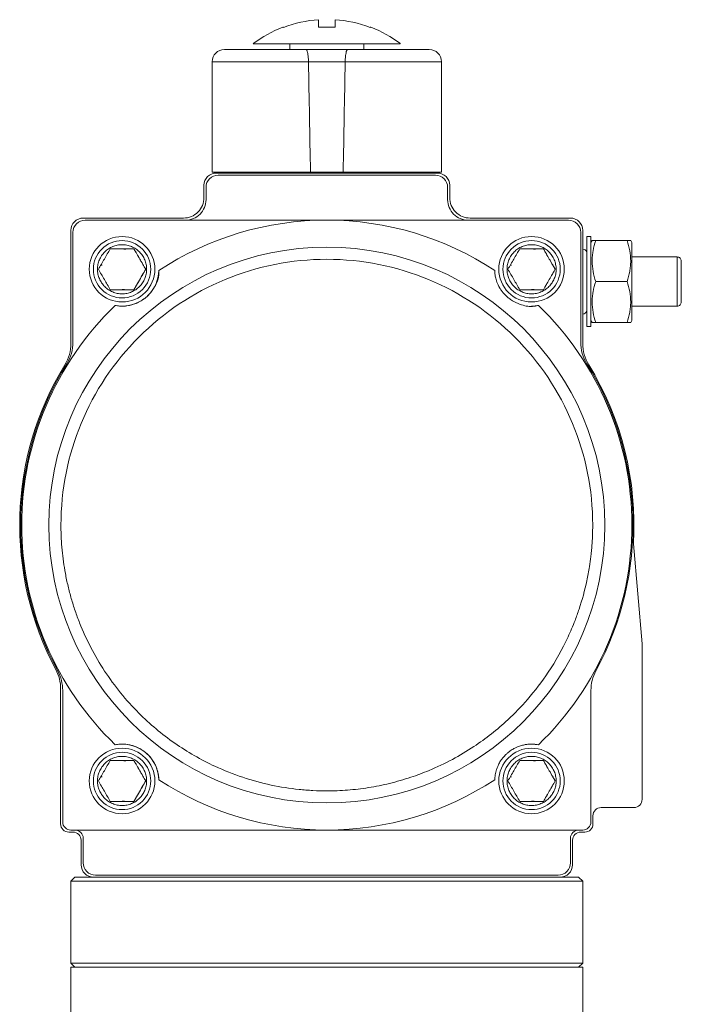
# Model space of a CAD drawing. Header units: millimetres. Extents: x 62 to 973, y -248 to 982.
# Tile 4 of 6: x 165 to 327, y 742 to 982. Entities that reach past the tile are written whole.
import ezdxf

# ---------------------------------------------------------------- set-up
doc = ezdxf.new("R2010")
doc.units = ezdxf.units.MM

msp = doc.modelspace()

# ---------------------------------------------------------------- linework, layer by layer
at = {"color": 7, "linetype": 'Continuous', "lineweight": 15}
for p, q in [((242.33, 980.42), (242.33, 982.28)), ((251.09, 980.42), (250.91, 980.42)), ((231.33, 976.42), (231.33, 975.02)), ((249.33, 975.02), (249.33, 976.42)), ((212.33, 972.02), (212.33, 945.02)), ((244.81, 972.02), (235.84, 972.02)), ((268.33, 945.02), (268.33, 972.02)), ((212.33, 945.02), (236.34, 945.02)), ((267.33, 944.82), (213.33, 944.82)), ((213.33, 944.82), (213.33, 944.82)), ((266.83, 944.32), (213.83, 944.32)), ((213.83, 944.32), (213.83, 944.32)), ((215.33, 945.02), (215.33, 944.82)), ((236.34, 945.02), (244.32, 945.02)), ((244.32, 945.02), (268.33, 945.02)), ((265.33, 944.82), (265.33, 945.02)), ((210.33, 941.82), (210.33, 938.82)), ((210.33, 941.82), (210.33, 941.82)), ((210.33, 941.82), (210.33, 938.82)), ((210.83, 941.32), (210.83, 938.32)), ((210.83, 941.32), (210.83, 941.32)), ((210.83, 941.32), (210.83, 938.32)), ((269.83, 938.32), (269.83, 941.32)), ((270.33, 938.82), (270.33, 941.82)), ((210.33, 938.82), (210.33, 938.82)), ((210.83, 938.32), (210.83, 938.32)), ((205.33, 933.82), (180.83, 933.82)), ((180.83, 933.82), (180.83, 933.82)), ((240.33, 933.32), (181.33, 933.32)), ((181.33, 933.32), (181.33, 933.32)), ((299.33, 933.32), (240.33, 933.32)), ((299.83, 933.82), (275.33, 933.82)), ((177.83, 930.82), (177.83, 903.19)), ((177.83, 930.82), (177.83, 930.82)), ((177.83, 930.82), (177.83, 903.19)), ((178.33, 930.32), (178.33, 903.52)), ((178.33, 930.32), (178.33, 903.52)), ((178.33, 930.32), (178.33, 930.32)), ((190.33, 929.32), (190.33, 929.32)), ((290.33, 929.32), (290.33, 929.32)), ((302.33, 903.52), (302.33, 930.32)), ((302.83, 903.19), (302.83, 930.82)), ((303.83, 929.32), (303.83, 929.32)), ((304.83, 929.32), (303.83, 929.32)), ((191.18, 926.17), (190.32, 926.3)), ((291.18, 926.17), (290.32, 926.3)), ((305.12, 928.32), (304.83, 927.82)), ((305.12, 928.32), (304.83, 927.82)), ((313.65, 928.32), (306.01, 928.32)), ((314.83, 927.82), (314.54, 928.32)), ((325.89, 924.32), (314.83, 924.32)), ((185.13, 922.32), (185.43, 922.32)), ((196.1, 921.32), (196.1, 921.32)), ((285.13, 922.32), (285.43, 922.32)), ((296.1, 921.32), (296.1, 921.32)), ((313.65, 918.32), (306.01, 918.32)), ((190.32, 916.39), (190.95, 916.36)), ((290.32, 916.39), (290.95, 916.36)), ((190.33, 913.32), (190.33, 913.32)), ((290.33, 913.32), (290.33, 913.32)), ((290.33, 912.32), (292.01, 912.48)), ((314.83, 912.32), (325.89, 912.32)), ((303.83, 907.32), (303.83, 907.32)), ((303.83, 907.32), (304.83, 907.32)), ((304.83, 908.82), (305.12, 908.32)), ((304.83, 908.82), (305.12, 908.32)), ((313.65, 908.32), (306.01, 908.32)), ((314.54, 908.32), (314.83, 908.82)), ((177.83, 903.19), (177.83, 903.19)), ((178.33, 903.52), (178.33, 903.52)), ((176.36, 897.97), (176.36, 897.97)), ((176.82, 898.25), (176.82, 898.25)), ((317.33, 829.82), (315.19, 854.26)), ((317.33, 791.82), (317.33, 829.82)), ((174.15, 823.52), (174.15, 823.52)), ((174.62, 823.18), (174.62, 823.18)), ((175.33, 818.82), (175.33, 785.82)), ((175.33, 818.82), (175.33, 818.82)), ((175.33, 818.82), (175.33, 785.82)), ((175.83, 818.42), (175.83, 786.32)), ((175.83, 818.42), (175.83, 818.42)), ((175.83, 818.42), (175.83, 786.32)), ((304.83, 786.32), (304.83, 818.42)), ((190.33, 804.32), (190.33, 804.32)), ((292.01, 805.16), (290.33, 805.32)), ((290.33, 804.32), (290.33, 804.32)), ((191.18, 801.17), (190.32, 801.3)), ((291.18, 801.17), (290.32, 801.3)), ((185.13, 797.32), (185.43, 797.32)), ((196.1, 796.32), (196.1, 796.32)), ((285.13, 797.32), (285.43, 797.32)), ((296.1, 796.32), (296.1, 796.32)), ((190.32, 791.39), (190.95, 791.36)), ((290.32, 791.39), (290.95, 791.36)), ((307.33, 789.82), (315.33, 789.82)), ((190.33, 788.32), (190.33, 788.32)), ((290.33, 788.32), (290.33, 788.32)), ((305.33, 785.82), (305.33, 787.82)), ((175.33, 785.82), (175.33, 785.82)), ((175.83, 786.32), (175.83, 786.32)), ((177.83, 784.32), (240.33, 784.32)), ((177.83, 784.32), (177.83, 784.32)), ((240.33, 784.32), (302.83, 784.32)), ((178.33, 783.82), (177.33, 783.82)), ((177.33, 783.82), (177.33, 783.82)), ((180.33, 781.82), (180.33, 775.82)), ((180.33, 781.82), (180.33, 781.82)), ((180.33, 781.82), (180.33, 775.82)), ((180.83, 782.32), (180.83, 776.32)), ((180.83, 782.32), (180.83, 782.32)), ((180.83, 782.32), (180.83, 776.32)), ((299.83, 776.32), (299.83, 782.32)), ((300.33, 775.82), (300.33, 781.82)), ((303.33, 783.82), (302.33, 783.82)), ((180.33, 775.82), (180.33, 775.82)), ((180.83, 776.32), (180.83, 776.32)), ((178.83, 772.82), (177.83, 771.82)), ((178.83, 772.82), (183.33, 772.82)), ((183.33, 772.82), (297.33, 772.82)), ((183.33, 772.82), (183.33, 772.82)), ((183.83, 773.32), (296.83, 773.32)), ((183.83, 773.32), (183.83, 773.32)), ((297.33, 772.82), (301.83, 772.82)), ((302.83, 771.82), (301.83, 772.82)), ((177.83, 771.82), (177.83, 751.82)), ((302.83, 771.82), (177.83, 771.82)), ((302.83, 751.82), (302.83, 771.82)), ((177.83, 751.82), (178.83, 750.82)), ((177.83, 751.82), (302.83, 751.82)), ((177.83, 750.82), (177.83, 734.82)), ((177.83, 750.82), (302.83, 750.82)), ((301.83, 750.82), (302.83, 751.82)), ((302.83, 734.82), (302.83, 750.82))]:
    msp.add_line(p, q, dxfattribs=at)
at = {"color": 8, "linetype": 'Continuous', "lineweight": 15}
for p, q in [((212.33, 972.02), (235.84, 972.02)), ((268.33, 972.02), (244.81, 972.02))]:
    msp.add_line(p, q, dxfattribs=at)
at = {"color": 7, "linetype": 'Continuous', "lineweight": 15, "flags": 128}
for points in [[(303.83, 925.56), (303.83, 926.27), (303.83, 927.5), (303.83, 928.43), (303.83, 929.04), (303.83, 929.31), (303.83, 929.22), (303.83, 928.78), (303.83, 928), (303.83, 926.92), (303.83, 925.56)], [(303.83, 925.55), (303.83, 926.27), (303.83, 927.5), (303.83, 928.43), (303.83, 929.04), (303.83, 929.31), (303.83, 929.22), (303.83, 928.78), (303.83, 928), (303.83, 926.92), (303.83, 925.55), (303.83, 923.96), (303.83, 922.18), (303.83, 920.28), (303.83, 918.32)], [(304.83, 918.32), (304.83, 920.28), (304.83, 922.18), (304.83, 923.96), (304.83, 925.55), (304.83, 926.92), (304.83, 928), (304.83, 928.78), (304.83, 929.22), (304.83, 929.32)], [(304.83, 908.82), (304.83, 908.82), (304.83, 909), (304.83, 909.54), (304.83, 910.42), (304.83, 911.6), (304.83, 913.04), (304.83, 914.68), (304.83, 916.46), (304.83, 918.32), (304.83, 920.17), (304.83, 921.95), (304.83, 923.6), (304.83, 925.04), (304.83, 926.22), (304.83, 927.09), (304.83, 927.63), (304.83, 927.82), (304.83, 927.82)], [(314.83, 918.32), (314.83, 920.17), (314.83, 921.95), (314.83, 923.6), (314.83, 925.04), (314.83, 926.22), (314.83, 927.09), (314.83, 927.63), (314.83, 927.82)], [(303.83, 918.32), (303.83, 916.35), (303.83, 914.45), (303.83, 912.68), (303.83, 911.08), (303.83, 909.72), (303.83, 908.63), (303.83, 907.86), (303.83, 907.42), (303.83, 907.33), (303.83, 907.59), (303.83, 908.2), (303.83, 909.14), (303.83, 910.37), (303.83, 911.08)], [(304.83, 907.32), (304.83, 907.42), (304.83, 907.86), (304.83, 908.63), (304.83, 909.72), (304.83, 911.08), (304.83, 912.68), (304.83, 914.45), (304.83, 916.35), (304.83, 918.32)], [(314.83, 908.82), (314.83, 909), (314.83, 909.54), (314.83, 910.42), (314.83, 911.6), (314.83, 913.04), (314.83, 914.68), (314.83, 916.46), (314.83, 918.32)], [(303.83, 911.08), (303.83, 909.72), (303.83, 908.63), (303.83, 907.86), (303.83, 907.42), (303.83, 907.33), (303.83, 907.59), (303.83, 908.2), (303.83, 909.14), (303.83, 910.37), (303.83, 911.08)]]:
    msp.add_lwpolyline(points, dxfattribs=at)
at = {"color": 8, "linetype": 'Continuous', "lineweight": 15, "flags": 128}
for points in [[(325.89, 918.32), (325.89, 919.81), (325.89, 921.21), (325.89, 922.42), (325.89, 923.38), (325.89, 924.02), (325.89, 924.31), (325.89, 924.32)], [(325.89, 912.32), (325.89, 912.33), (325.89, 912.61), (325.89, 913.25), (325.89, 914.21), (325.89, 915.43), (325.89, 916.83), (325.89, 918.32)]]:
    msp.add_lwpolyline(points, dxfattribs=at)
at = {"color": 7, "linetype": 'Continuous', "lineweight": 15}
for centre, radius in [((190.33, 921.32), 8), ((290.33, 921.32), 8), ((240.33, 858.82), 67.88), ((190.33, 796.32), 8), ((290.33, 796.32), 8)]:
    msp.add_circle(centre, radius, dxfattribs=at)
for centre, radius, start, end in [((240.33, 952.42), 29.93, 93.8311, 110.7048), ((240.33, 952.42), 29.93, 69.2952, 86.1689), ((240.33, 952.42), 30, 111.0347, 126.7829), ((240.33, 952.42), 30, 53.2149, 68.969), ((215.33, 972.02), 3, 90, 180), ((265.33, 972.02), 3, 0, 90), ((213.33, 941.82), 3, 90, 179.9998), ((213.33, 941.82), 3, 90, 179.9998), ((213.83, 941.32), 3, 90, 179.9998), ((213.83, 941.32), 3, 90, 179.9998), ((266.83, 941.32), 3, 0.0002, 90), ((267.33, 941.82), 3, 0.0002, 90), ((205.33, 938.82), 5, 270, 0.0002), ((205.33, 938.82), 5, 270, 0.0002), ((205.83, 938.32), 5, 270, 0.0002), ((205.83, 938.32), 5, 270, 0.0002), ((274.83, 938.32), 5, 179.9998, 270), ((275.33, 938.82), 5, 179.9998, 270), ((180.83, 930.82), 3, 90, 179.9998), ((180.83, 930.82), 3, 90, 179.9998), ((181.33, 930.32), 3, 90, 179.9998), ((181.33, 930.32), 3, 90, 179.9998), ((240.33, 858.82), 74.5, 90, 123.3946), ((240.33, 858.82), 74.5, 56.6054, 90), ((299.33, 930.32), 3, 0.0002, 90), ((299.83, 930.82), 3, 0.0002, 90), ((190.33, 921.32), 8, 90, 270), ((290.33, 921.32), 8, 90, 270), ((302.65, 924.94), 1.33, 27.509, 82.4106), ((302.65, 924.94), 1.33, 27.5297, 82.4201), ((325.89, 923.32), 1, 359.9998, 90), ((325.89, 923.32), 1, 359.9998, 90), ((190.33, 921.32), 9, 270, 358.0898), ((240.33, 858.82), 74.5, 133.925, 226.075), ((240.33, 858.82), 74.5, 313.925, 46.075), ((325.89, 913.32), 1, 270, 0.0002), ((325.89, 913.32), 1, 270, 0.0002), ((302.65, 911.69), 1.33, 277.5892, 332.491), ((302.65, 911.69), 1.33, 277.5796, 332.4703), ((167.83, 903.19), 10, 328.533, 0.0002), ((167.83, 903.19), 10, 328.533, 0.0002), ((168.33, 903.52), 10, 328.1636, 0.0002), ((168.33, 903.52), 10, 328.1636, 0.0002), ((312.33, 903.52), 10, 179.9998, 211.8364), ((312.83, 903.19), 10, 179.9998, 211.467), ((240.33, 858.82), 75, 148.533, 208.0725), ((240.33, 858.82), 75, 148.533, 208.0725), ((240.33, 858.82), 74.75, 148.1636, 208.4713), ((240.33, 858.82), 74.75, 148.1636, 208.4713), ((240.33, 858.82), 74.75, 331.5287, 31.8364), ((240.33, 858.82), 75, 356.517, 31.467), ((165.33, 818.82), 10, 0.0002, 28.0725), ((165.33, 818.82), 10, 0.0002, 28.0725), ((165.83, 818.42), 10, 0.0002, 28.4713), ((165.83, 818.42), 10, 0.0002, 28.4713), ((314.83, 818.42), 10, 151.5287, 179.9998), ((190.33, 796.32), 8, 90, 270), ((190.33, 796.32), 9, 1.9102, 90), ((290.33, 796.32), 8, 90, 270), ((240.33, 858.82), 74.5, 236.6054, 270), ((240.33, 858.82), 74.5, 270, 303.3946), ((315.33, 791.82), 2, 270, 0.0002), ((307.33, 787.82), 2, 90, 179.9998), ((177.33, 785.82), 2, 179.9998, 270), ((177.33, 785.82), 2, 179.9998, 270), ((177.83, 786.32), 2, 179.9998, 270), ((177.83, 786.32), 2, 179.9998, 270), ((178.83, 782.32), 2, 0.0002, 90), ((178.83, 782.32), 2, 0.0002, 90), ((301.83, 782.32), 2, 90, 179.9998), ((302.83, 786.32), 2, 270, 0.0002), ((303.33, 785.82), 2, 270, 0.0002), ((178.33, 781.82), 2, 0.0002, 90), ((178.33, 781.82), 2, 0.0002, 90), ((302.33, 781.82), 2, 90, 179.9998), ((183.33, 775.82), 3, 179.9998, 270), ((183.33, 775.82), 3, 179.9998, 270), ((183.83, 776.32), 3, 179.9998, 270), ((183.83, 776.32), 3, 179.9998, 270), ((296.83, 776.32), 3, 270, 0.0002), ((297.33, 775.82), 3, 270, 0.0002)]:
    msp.add_arc(centre, radius, start, end, dxfattribs=at)
for major_axis, start_param, end_param in [((-27.57, 1604.12), 5.029946, 5.047717), ((27.57, 1604.12), 1.235468, 1.253239), ((27.57, 1604.12), 1.235468, 1.253239)]:
    msp.add_ellipse((240.33, 444.06), major_axis=major_axis, ratio=0.00303, start_param=start_param, end_param=end_param, dxfattribs=at)
for points, knots in [([(238.33, 980.42), (238.33, 980.88), (238.33, 981.82), (238.33, 982.13), (238.33, 982.28)], [0, 0, 0, 0, 0.494559, 1, 1, 1, 1]), ([(242.33, 982.28), (242.33, 982.13), (242.33, 981.83), (242.33, 980.89), (242.33, 980.42)], [0, 0, 0, 0, 0.49456, 1, 1, 1, 1]), ([(242.33, 980.42), (242.33, 980.88), (242.33, 981.82), (242.33, 982.13), (242.33, 982.28)], [0, 0, 0, 0, 0.494559, 1, 1, 1, 1]), ([(229.74, 980.42), (229.62, 980.42), (229.5, 980.42), (229.56, 980.42), (229.56, 980.42)], [0, 0, 0, 0, 0.982005, 1, 1, 1, 1]), ([(242.33, 980.42), (241.66, 980.42), (240.33, 980.42), (238.99, 980.42), (238.33, 980.42)], [0, 0, 0, 0, 0.5, 1, 1, 1, 1]), ([(215.33, 975.02), (215.33, 975.02), (215.33, 975.02), (215.35, 975.02), (215.37, 975.02), (215.41, 975.02), (215.45, 975.02), (215.51, 975.02), (215.58, 975.02), (215.73, 975.02), (216.05, 975.02), (216.66, 975.02), (217.45, 975.02), (218.76, 975.02), (220.83, 975.02), (223.41, 975.02), (225.71, 975.02), (227.52, 975.02), (229.4, 975.02), (231.01, 975.02), (232.3, 975.02), (233.27, 975.02), (234.24, 975.02), (234.9, 975.02), (235.23, 975.02)], [0, 0, 0, 0, 0.014848, 0.029679, 0.044498, 0.059312, 0.074128, 0.08895, 0.103785, 0.11864, 0.180604, 0.242583, 0.306461, 0.370355, 0.500003, 0.629652, 0.69353, 0.757423, 0.819387, 0.881366, 0.91104, 0.940672, 0.970309, 1, 1, 1, 1]), ([(258.27, 976.42), (258.27, 976.42), (258.27, 976.42), (257.67, 976.42), (256.59, 976.42), (255.02, 976.42), (253.05, 976.42), (250.71, 976.42), (248.08, 976.42), (245.22, 976.42), (242.6, 976.42), (239.95, 976.42), (237.29, 976.42), (234.34, 976.42), (231.56, 976.42), (229.03, 976.42), (226.82, 976.42), (224.99, 976.42), (223.6, 976.42), (222.7, 976.42), (222.3, 976.42), (222.37, 976.42), (222.38, 976.42)], [0, 0, 0, 0, 0.036886, 0.090578, 0.144271, 0.197963, 0.251656, 0.305348, 0.359041, 0.412733, 0.466426, 0.49996, 0.553652, 0.607344, 0.661037, 0.714729, 0.768422, 0.822114, 0.875807, 0.929499, 0.983192, 1, 1, 1, 1]), ([(235.23, 975.02), (235.3, 974.98), (235.43, 974.91), (235.62, 974.33), (235.76, 973.49), (235.83, 972.66), (235.84, 972.17), (235.84, 972.02)], [0, 0, 0, 0, 0.234841, 0.470014, 0.695403, 0.906562, 1, 1, 1, 1]), ([(235.23, 975.02), (235.3, 974.98), (235.43, 974.91), (235.62, 974.33), (235.76, 973.49), (235.83, 972.66), (235.84, 972.17), (235.84, 972.02)], [0, 0, 0, 0, 0.234841, 0.470014, 0.695403, 0.906562, 1, 1, 1, 1]), ([(244.81, 972.02), (244.82, 972.34), (244.85, 972.99), (244.95, 973.86), (245.09, 974.53), (245.26, 974.95), (245.37, 975), (245.42, 975.02)], [0, 0, 0, 0, 0.199109, 0.398027, 0.601999, 0.817311, 1, 1, 1, 1]), ([(244.81, 972.02), (244.82, 972.34), (244.85, 972.99), (244.95, 973.86), (245.09, 974.53), (245.26, 974.95), (245.37, 975), (245.42, 975.02)], [0, 0, 0, 0, 0.199109, 0.398027, 0.601999, 0.817311, 1, 1, 1, 1]), ([(265.33, 975.02), (265.26, 975.02), (265.13, 975.02), (264.06, 975.02), (262.3, 975.02), (259.82, 975.02), (256.74, 975.02), (253.2, 975.02), (249.41, 975.02), (246.73, 975.02), (245.42, 975.02)], [0, 0, 0, 0, 0.118595, 0.242515, 0.370257, 0.499999, 0.629741, 0.757482, 0.881403, 1, 1, 1, 1]), ([(183.33, 921.32), (183.33, 923.17), (184.07, 924.95), (186.69, 927.58), (188.47, 928.32), (192.18, 928.32), (193.97, 927.58), (196.59, 924.95), (197.33, 923.17), (197.33, 921.32)], [0, 0, 0, 0, 0.25, 0.25, 0.5, 0.5, 0.75, 0.75, 1, 1, 1, 1]), ([(196.33, 921.32), (196.33, 920.92), (196.29, 920.53), (196.18, 919.96), (196.13, 919.77), (196.01, 919.39), (195.95, 919.2), (195.72, 918.66), (195.54, 918.31), (195.1, 917.66), (194.85, 917.35), (194.29, 916.8), (193.99, 916.55), (193.5, 916.22), (193.33, 916.12), (192.98, 915.93), (192.63, 915.77), (192.26, 915.63), (191.89, 915.52), (191.69, 915.47), (191.11, 915.36), (190.72, 915.32), (189.94, 915.32), (189.54, 915.36), (188.77, 915.51), (188.4, 915.62), (187.86, 915.85), (187.68, 915.93), (187.33, 916.12), (187.16, 916.22), (186.67, 916.54), (186.37, 916.79), (185.81, 917.35), (185.56, 917.66), (185.23, 918.14), (185.13, 918.31), (184.95, 918.66), (184.86, 918.84), (184.64, 919.38), (184.52, 919.76), (184.37, 920.52), (184.33, 920.92), (184.33, 921.71), (184.37, 922.1), (184.48, 922.68), (184.53, 922.87), (184.64, 923.25), (184.71, 923.43), (184.94, 923.98), (185.12, 924.32), (185.56, 924.97), (185.81, 925.28), (186.36, 925.84), (186.66, 926.09), (187.16, 926.41), (187.33, 926.52), (187.67, 926.7), (188.03, 926.87), (188.4, 927), (188.77, 927.12), (188.96, 927.16), (189.54, 927.28), (189.93, 927.32), (190.72, 927.32), (191.11, 927.28), (191.88, 927.13), (192.26, 927.01), (192.8, 926.79), (192.98, 926.7), (193.33, 926.52), (193.5, 926.42), (193.98, 926.09), (194.29, 925.84), (194.85, 925.28), (195.1, 924.98), (195.42, 924.49), (195.52, 924.32), (195.71, 923.98), (195.8, 923.8), (196.02, 923.25), (196.13, 922.88), (196.29, 922.11), (196.33, 921.71), (196.33, 921.32)], [0, 0, 0, 0, 0.03125, 0.03125, 0.046875, 0.046875, 0.0625, 0.0625, 0.09375, 0.09375, 0.125, 0.125, 0.15625, 0.15625, 0.171875, 0.171875, 0.1875, 0.203125, 0.203125, 0.21875, 0.21875, 0.25, 0.25, 0.28125, 0.28125, 0.3125, 0.3125, 0.328125, 0.328125, 0.34375, 0.34375, 0.375, 0.375, 0.40625, 0.40625, 0.421875, 0.421875, 0.4375, 0.4375, 0.46875, 0.46875, 0.5, 0.5, 0.53125, 0.53125, 0.546875, 0.546875, 0.5625, 0.5625, 0.59375, 0.59375, 0.625, 0.625, 0.65625, 0.65625, 0.671875, 0.671875, 0.6875, 0.703125, 0.703125, 0.71875, 0.71875, 0.75, 0.75, 0.78125, 0.78125, 0.8125, 0.8125, 0.828125, 0.828125, 0.84375, 0.84375, 0.875, 0.875, 0.90625, 0.90625, 0.921875, 0.921875, 0.9375, 0.9375, 0.96875, 0.96875, 1, 1, 1, 1]), ([(196.1, 921.32), (195.88, 921.7), (195.65, 922.1), (195.29, 922.73), (195.16, 922.95), (194.91, 923.38), (194.79, 923.6), (194.41, 924.25), (194.15, 924.69), (193.79, 925.32), (193.67, 925.53), (193.44, 925.93), (193.32, 926.13), (193.22, 926.32)], [0, 0, 0, 0, 0.25, 0.25, 0.375, 0.375, 0.5, 0.5, 0.75, 0.75, 0.875, 0.875, 1, 1, 1, 1]), ([(283.33, 921.32), (283.33, 923.17), (284.07, 924.95), (286.69, 927.58), (288.47, 928.32), (292.18, 928.32), (293.97, 927.58), (296.59, 924.95), (297.33, 923.17), (297.33, 921.32)], [0, 0, 0, 0, 0.25, 0.25, 0.5, 0.5, 0.75, 0.75, 1, 1, 1, 1]), ([(296.33, 921.32), (296.33, 920.92), (296.29, 920.53), (296.18, 919.96), (296.13, 919.77), (296.01, 919.39), (295.95, 919.2), (295.72, 918.66), (295.54, 918.31), (295.1, 917.66), (294.85, 917.35), (294.29, 916.8), (293.99, 916.55), (293.5, 916.22), (293.33, 916.12), (292.98, 915.93), (292.63, 915.77), (292.26, 915.63), (291.89, 915.52), (291.69, 915.47), (291.11, 915.36), (290.72, 915.32), (289.94, 915.32), (289.54, 915.36), (288.77, 915.51), (288.4, 915.62), (287.86, 915.85), (287.68, 915.93), (287.33, 916.12), (287.16, 916.22), (286.67, 916.54), (286.37, 916.79), (285.81, 917.35), (285.56, 917.66), (285.23, 918.14), (285.13, 918.31), (284.95, 918.66), (284.86, 918.84), (284.64, 919.38), (284.52, 919.76), (284.37, 920.52), (284.33, 920.92), (284.33, 921.71), (284.37, 922.1), (284.48, 922.68), (284.53, 922.87), (284.64, 923.25), (284.71, 923.43), (284.94, 923.98), (285.12, 924.32), (285.56, 924.97), (285.81, 925.28), (286.36, 925.84), (286.66, 926.09), (287.16, 926.41), (287.33, 926.52), (287.67, 926.7), (288.03, 926.87), (288.4, 927), (288.77, 927.12), (288.96, 927.16), (289.54, 927.28), (289.93, 927.32), (290.72, 927.32), (291.11, 927.28), (291.88, 927.13), (292.26, 927.01), (292.8, 926.79), (292.98, 926.7), (293.33, 926.52), (293.5, 926.42), (293.98, 926.09), (294.29, 925.84), (294.85, 925.28), (295.1, 924.98), (295.42, 924.49), (295.52, 924.32), (295.71, 923.98), (295.8, 923.8), (296.02, 923.25), (296.13, 922.88), (296.29, 922.11), (296.33, 921.71), (296.33, 921.32)], [0, 0, 0, 0, 0.03125, 0.03125, 0.046875, 0.046875, 0.0625, 0.0625, 0.09375, 0.09375, 0.125, 0.125, 0.15625, 0.15625, 0.171875, 0.171875, 0.1875, 0.203125, 0.203125, 0.21875, 0.21875, 0.25, 0.25, 0.28125, 0.28125, 0.3125, 0.3125, 0.328125, 0.328125, 0.34375, 0.34375, 0.375, 0.375, 0.40625, 0.40625, 0.421875, 0.421875, 0.4375, 0.4375, 0.46875, 0.46875, 0.5, 0.5, 0.53125, 0.53125, 0.546875, 0.546875, 0.5625, 0.5625, 0.59375, 0.59375, 0.625, 0.625, 0.65625, 0.65625, 0.671875, 0.671875, 0.6875, 0.703125, 0.703125, 0.71875, 0.71875, 0.75, 0.75, 0.78125, 0.78125, 0.8125, 0.8125, 0.828125, 0.828125, 0.84375, 0.84375, 0.875, 0.875, 0.90625, 0.90625, 0.921875, 0.921875, 0.9375, 0.9375, 0.96875, 0.96875, 1, 1, 1, 1]), ([(296.1, 921.32), (295.88, 921.7), (295.65, 922.1), (295.29, 922.73), (295.16, 922.95), (294.91, 923.38), (294.79, 923.6), (294.41, 924.25), (294.15, 924.69), (293.79, 925.32), (293.67, 925.53), (293.44, 925.93), (293.32, 926.13), (293.22, 926.32)], [0, 0, 0, 0, 0.25, 0.25, 0.375, 0.375, 0.5, 0.5, 0.75, 0.75, 0.875, 0.875, 1, 1, 1, 1]), ([(306.01, 928.32), (305.74, 928.32), (305.51, 928.32), (305.2, 928.32), (305.12, 928.32), (305.12, 928.32)], [0, 0, 0, 0, 0.5, 0.5, 1, 1, 1, 1]), ([(306.01, 918.32), (305.74, 919.13), (305.51, 919.96), (305.2, 921.62), (305.12, 922.46), (305.12, 923.73), (305.14, 924.16), (305.22, 925.01), (305.28, 925.42), (305.51, 926.68), (305.74, 927.5), (306.01, 928.32)], [0, 0, 0, 0, 0.25, 0.25, 0.5, 0.5, 0.625, 0.625, 0.75, 0.75, 1, 1, 1, 1]), ([(313.65, 928.32), (313.92, 927.5), (314.14, 926.68), (314.45, 925.02), (314.54, 924.18), (314.54, 922.9), (314.52, 922.47), (314.44, 921.63), (314.38, 921.21), (314.14, 919.96), (313.92, 919.13), (313.65, 918.32)], [0, 0, 0, 0, 0.25, 0.25, 0.5, 0.5, 0.625, 0.625, 0.75, 0.75, 1, 1, 1, 1]), ([(314.54, 928.32), (314.54, 928.32), (314.45, 928.32), (314.14, 928.32), (313.92, 928.32), (313.65, 928.32)], [0, 0, 0, 0, 0.5, 0.5, 1, 1, 1, 1]), ([(305.26, 858.82), (305.26, 876.04), (298.42, 892.55), (274.06, 916.91), (257.55, 923.75), (223.11, 923.75), (206.59, 916.91), (182.24, 892.55), (175.4, 876.04), (175.4, 858.82)], [0, 0, 0, 0, 0.25, 0.25, 0.5, 0.5, 0.75, 0.75, 1, 1, 1, 1]), ([(197.33, 921.32), (197.33, 919.46), (196.59, 917.68), (193.97, 915.06), (192.18, 914.32), (188.47, 914.32), (186.69, 915.06), (184.07, 917.68), (183.33, 919.46), (183.33, 921.32)], [0, 0, 0, 0, 0.25, 0.25, 0.5, 0.5, 0.75, 0.75, 1, 1, 1, 1]), ([(193.22, 916.32), (193.5, 916.81), (194.07, 917.8), (195.03, 919.47), (195.71, 920.64), (196.04, 921.22), (196.1, 921.32)], [0, 0, 0, 0, 0.310762, 0.621527, 0.932294, 1, 1, 1, 1]), ([(297.33, 921.32), (297.33, 919.46), (296.59, 917.68), (293.97, 915.06), (292.18, 914.32), (288.47, 914.32), (286.69, 915.06), (284.07, 917.68), (283.33, 919.46), (283.33, 921.32)], [0, 0, 0, 0, 0.25, 0.25, 0.5, 0.5, 0.75, 0.75, 1, 1, 1, 1]), ([(293.22, 916.32), (293.43, 916.7), (293.66, 917.1), (294.03, 917.73), (294.16, 917.95), (294.41, 918.38), (294.53, 918.6), (294.91, 919.25), (295.16, 919.69), (295.53, 920.32), (295.65, 920.53), (295.88, 920.93), (295.99, 921.13), (296.1, 921.32)], [0, 0, 0, 0, 0.25, 0.25, 0.375, 0.375, 0.5, 0.5, 0.75, 0.75, 0.875, 0.875, 1, 1, 1, 1]), ([(326.89, 913.32), (326.89, 913.32), (326.89, 913.32), (326.89, 913.34), (326.89, 913.36), (326.89, 913.41), (326.89, 913.46), (326.89, 913.53), (326.89, 913.62), (326.89, 913.73), (326.89, 913.85), (326.89, 914), (326.89, 914.16), (326.89, 914.35), (326.89, 914.56), (326.89, 914.79), (326.89, 915.05), (326.89, 915.33), (326.89, 915.64), (326.89, 915.96), (326.89, 916.31), (326.89, 916.68), (326.89, 917.06), (326.89, 917.47), (326.89, 917.89), (326.89, 918.71), (326.89, 919.89), (326.89, 921.2), (326.89, 922.15), (326.89, 922.77), (326.89, 923.12), (326.89, 923.28), (326.89, 923.32), (326.89, 923.32), (326.89, 923.32)], [0, 0, 0, 0, 0.014197, 0.028973, 0.044329, 0.060263, 0.076777, 0.093871, 0.111543, 0.129794, 0.148625, 0.168035, 0.188024, 0.208593, 0.22974, 0.251467, 0.273772, 0.296658, 0.320122, 0.344165, 0.368788, 0.393989, 0.41977, 0.446131, 0.47307, 0.500589, 0.604192, 0.696823, 0.778455, 0.849059, 0.908616, 0.957105, 0.994512, 1, 1, 1, 1]), ([(199.32, 921.02), (199.32, 920.7), (199.31, 920.07), (199.18, 919.05), (198.74, 917.81), (198.04, 916.61), (197.35, 915.67), (196.92, 915.17), (196.46, 914.72), (196.05, 914.37), (195.62, 914.03), (195.08, 913.66), (194.41, 913.28), (193.72, 912.97), (192.67, 912.6), (191.45, 912.32), (190.24, 912.27), (189.35, 912.36), (188.83, 912.45), (188.65, 912.48)], [0, 0, 0, 0, 0.104934, 0.210314, 0.314781, 0.418463, 0.444856, 0.471032, 0.485624, 0.497385, 0.509198, 0.523132, 0.54676, 0.582763, 0.618944, 0.725613, 0.832738, 0.939875, 1, 1, 1, 1]), ([(292.01, 912.48), (291.7, 912.41), (291.08, 912.28), (290.06, 912.18), (288.75, 912.34), (287.43, 912.76), (286.35, 913.23), (285.78, 913.54), (285.24, 913.89), (284.8, 914.21), (284.38, 914.56), (283.9, 915), (283.39, 915.57), (282.93, 916.17), (282.34, 917.12), (281.8, 918.24), (281.48, 919.42), (281.37, 920.31), (281.34, 920.83), (281.33, 921.02)], [0, 0, 0, 0, 0.104934, 0.210314, 0.314781, 0.418464, 0.444856, 0.471032, 0.485624, 0.497385, 0.509198, 0.523132, 0.54676, 0.582763, 0.618944, 0.725613, 0.832738, 0.939875, 1, 1, 1, 1]), ([(306.01, 908.32), (305.74, 909.13), (305.51, 909.96), (305.2, 911.62), (305.12, 912.46), (305.12, 913.73), (305.14, 914.16), (305.22, 915), (305.28, 915.42), (305.51, 916.68), (305.74, 917.5), (306.01, 918.32)], [0, 0, 0, 0, 0.25, 0.25, 0.5, 0.5, 0.625, 0.625, 0.75, 0.75, 1, 1, 1, 1]), ([(313.65, 918.32), (313.92, 917.5), (314.14, 916.68), (314.45, 915.02), (314.54, 914.18), (314.54, 912.9), (314.52, 912.47), (314.44, 911.63), (314.38, 911.21), (314.14, 909.96), (313.92, 909.13), (313.65, 908.32)], [0, 0, 0, 0, 0.25, 0.25, 0.5, 0.5, 0.625, 0.625, 0.75, 0.75, 1, 1, 1, 1]), ([(187.44, 916.32), (188.39, 916.32), (190.32, 916.32), (192.24, 916.32), (193.22, 916.32)], [0, 0, 0, 0, 0.493347, 1, 1, 1, 1]), ([(287.44, 916.32), (288.39, 916.32), (290.32, 916.32), (292.24, 916.32), (293.22, 916.32)], [0, 0, 0, 0, 0.493346, 1, 1, 1, 1]), ([(305.12, 908.32), (305.12, 908.32), (305.2, 908.32), (305.51, 908.32), (305.74, 908.32), (306.01, 908.32)], [0, 0, 0, 0, 0.5, 0.5, 1, 1, 1, 1]), ([(313.65, 908.32), (313.92, 908.32), (314.14, 908.32), (314.45, 908.32), (314.54, 908.32), (314.54, 908.32)], [0, 0, 0, 0, 0.5, 0.5, 1, 1, 1, 1]), ([(305.26, 858.82), (305.26, 858.57), (305.26, 858.06), (305.24, 857.31), (305.22, 856.56), (305.19, 855.8), (305.15, 855.05), (305.1, 854.3), (305.05, 853.54), (304.98, 852.79), (304.9, 851.99), (304.75, 850.61), (304.51, 848.91), (304.17, 846.95), (303.47, 843.45), (302.43, 839.63), (300.8, 835.07), (298.56, 829.79), (294.86, 823.18), (289.77, 816.51), (285, 811.56), (280.57, 807.77), (276.05, 804.49), (270.98, 801.46), (265.8, 799.01), (260.66, 797.08), (255.71, 795.66), (250.55, 794.63), (245.42, 794.02), (240.89, 793.84), (236.93, 793.95), (232.39, 794.3), (226.62, 795.22), (219.73, 797.1), (211.7, 800.28), (202.96, 805.31), (193.71, 813.06), (185.68, 822.92), (181.1, 831.75), (178.85, 837.86), (177.9, 840.87), (177.11, 843.91), (176.28, 847.85), (175.73, 851.74), (175.46, 855.57), (175.4, 857.61), (175.4, 858.69), (175.4, 858.82)], [0, 0, 0, 0, 0.0037, 0.0074, 0.0111, 0.014799, 0.018499, 0.022199, 0.025899, 0.029599, 0.033299, 0.037788, 0.049941, 0.058564, 0.067123, 0.102375, 0.116802, 0.138283, 0.186753, 0.227812, 0.261453, 0.287672, 0.313572, 0.343543, 0.374465, 0.397759, 0.424196, 0.450199, 0.475164, 0.500129, 0.516792, 0.533422, 0.567234, 0.602486, 0.63838, 0.694039, 0.750086, 0.815019, 0.879952, 0.895396, 0.910839, 0.926266, 0.94173, 0.96996, 0.984063, 0.998193, 1, 1, 1, 1]), ([(188.65, 805.16), (189.02, 805.23), (189.41, 805.28), (190.25, 805.33), (190.7, 805.32), (191.45, 805.25), (191.71, 805.22), (192.27, 805.11), (192.57, 805.04), (193.07, 804.89), (193.24, 804.83), (193.62, 804.7), (193.83, 804.61), (194.16, 804.46), (194.28, 804.4), (194.53, 804.28), (194.66, 804.21), (194.94, 804.05), (195.1, 803.95), (195.43, 803.73), (195.61, 803.61), (195.98, 803.33), (196.16, 803.18), (196.49, 802.88), (196.63, 802.74), (196.89, 802.48), (197, 802.36), (197.2, 802.13), (197.29, 802.02), (197.54, 801.71), (197.67, 801.52), (197.91, 801.17), (198.02, 801), (198.29, 800.52), (198.44, 800.24), (198.68, 799.69), (198.77, 799.44), (199.02, 798.7), (199.13, 798.26), (199.27, 797.4), (199.31, 797), (199.32, 796.62)], [0, 0, 0, 0, 0.125, 0.125, 0.25, 0.25, 0.3125, 0.3125, 0.375, 0.375, 0.40625, 0.40625, 0.4375, 0.4375, 0.453125, 0.453125, 0.46875, 0.46875, 0.484375, 0.484375, 0.5, 0.5, 0.515625, 0.515625, 0.53125, 0.53125, 0.546875, 0.546875, 0.5625, 0.5625, 0.59375, 0.59375, 0.625, 0.625, 0.6875, 0.6875, 0.75, 0.75, 0.875, 0.875, 1, 1, 1, 1]), ([(281.33, 796.62), (281.35, 797), (281.38, 797.39), (281.52, 798.22), (281.62, 798.66), (281.86, 799.37), (281.95, 799.62), (282.18, 800.14), (282.31, 800.42), (282.56, 800.87), (282.66, 801.03), (282.88, 801.37), (283, 801.55), (283.23, 801.85), (283.31, 801.95), (283.48, 802.16), (283.58, 802.27), (283.8, 802.52), (283.93, 802.65), (284.21, 802.92), (284.38, 803.07), (284.73, 803.37), (284.92, 803.51), (285.27, 803.77), (285.44, 803.88), (285.75, 804.07), (285.9, 804.15), (286.17, 804.3), (286.29, 804.36), (286.65, 804.54), (286.86, 804.63), (287.26, 804.78), (287.45, 804.85), (287.97, 805.01), (288.29, 805.09), (288.87, 805.2), (289.14, 805.24), (289.91, 805.32), (290.37, 805.33), (291.23, 805.28), (291.63, 805.23), (292.01, 805.16)], [0, 0, 0, 0, 0.125, 0.125, 0.25, 0.25, 0.3125, 0.3125, 0.375, 0.375, 0.40625, 0.40625, 0.4375, 0.4375, 0.453125, 0.453125, 0.46875, 0.46875, 0.484375, 0.484375, 0.5, 0.5, 0.515625, 0.515625, 0.53125, 0.53125, 0.546875, 0.546875, 0.5625, 0.5625, 0.59375, 0.59375, 0.625, 0.625, 0.6875, 0.6875, 0.75, 0.75, 0.875, 0.875, 1, 1, 1, 1]), ([(183.33, 796.32), (183.33, 798.17), (184.07, 799.95), (186.69, 802.58), (188.47, 803.32), (192.18, 803.32), (193.97, 802.58), (196.59, 799.95), (197.33, 798.17), (197.33, 796.32)], [0, 0, 0, 0, 0.25, 0.25, 0.5, 0.5, 0.75, 0.75, 1, 1, 1, 1]), ([(196.33, 796.32), (196.33, 795.92), (196.29, 795.53), (196.18, 794.96), (196.13, 794.77), (196.01, 794.39), (195.95, 794.2), (195.72, 793.66), (195.54, 793.31), (195.1, 792.66), (194.85, 792.35), (194.29, 791.8), (193.99, 791.55), (193.5, 791.22), (193.33, 791.12), (192.98, 790.93), (192.63, 790.77), (192.26, 790.63), (191.89, 790.52), (191.69, 790.47), (191.11, 790.36), (190.72, 790.32), (189.94, 790.32), (189.54, 790.36), (188.77, 790.51), (188.4, 790.62), (187.86, 790.85), (187.68, 790.93), (187.33, 791.12), (187.16, 791.22), (186.67, 791.54), (186.37, 791.79), (185.81, 792.35), (185.56, 792.66), (185.23, 793.14), (185.13, 793.31), (184.95, 793.66), (184.86, 793.84), (184.64, 794.38), (184.52, 794.76), (184.37, 795.52), (184.33, 795.92), (184.33, 796.71), (184.37, 797.1), (184.48, 797.68), (184.53, 797.87), (184.64, 798.25), (184.71, 798.43), (184.94, 798.98), (185.12, 799.32), (185.56, 799.97), (185.81, 800.28), (186.36, 800.84), (186.66, 801.09), (187.16, 801.41), (187.33, 801.52), (187.67, 801.7), (188.03, 801.87), (188.4, 802), (188.77, 802.12), (188.96, 802.16), (189.54, 802.28), (189.93, 802.32), (190.72, 802.32), (191.11, 802.28), (191.88, 802.13), (192.26, 802.01), (192.8, 801.79), (192.98, 801.7), (193.33, 801.52), (193.5, 801.42), (193.98, 801.09), (194.29, 800.84), (194.85, 800.28), (195.1, 799.98), (195.42, 799.49), (195.52, 799.32), (195.71, 798.98), (195.8, 798.8), (196.02, 798.25), (196.13, 797.88), (196.29, 797.11), (196.33, 796.71), (196.33, 796.32)], [0, 0, 0, 0, 0.03125, 0.03125, 0.046875, 0.046875, 0.0625, 0.0625, 0.09375, 0.09375, 0.125, 0.125, 0.15625, 0.15625, 0.171875, 0.171875, 0.1875, 0.203125, 0.203125, 0.21875, 0.21875, 0.25, 0.25, 0.28125, 0.28125, 0.3125, 0.3125, 0.328125, 0.328125, 0.34375, 0.34375, 0.375, 0.375, 0.40625, 0.40625, 0.421875, 0.421875, 0.4375, 0.4375, 0.46875, 0.46875, 0.5, 0.5, 0.53125, 0.53125, 0.546875, 0.546875, 0.5625, 0.5625, 0.59375, 0.59375, 0.625, 0.625, 0.65625, 0.65625, 0.671875, 0.671875, 0.6875, 0.703125, 0.703125, 0.71875, 0.71875, 0.75, 0.75, 0.78125, 0.78125, 0.8125, 0.8125, 0.828125, 0.828125, 0.84375, 0.84375, 0.875, 0.875, 0.90625, 0.90625, 0.921875, 0.921875, 0.9375, 0.9375, 0.96875, 0.96875, 1, 1, 1, 1]), ([(196.1, 796.32), (195.88, 796.7), (195.65, 797.1), (195.29, 797.73), (195.16, 797.95), (194.91, 798.38), (194.79, 798.6), (194.41, 799.25), (194.15, 799.69), (193.79, 800.32), (193.67, 800.53), (193.44, 800.93), (193.32, 801.13), (193.22, 801.32)], [0, 0, 0, 0, 0.25, 0.25, 0.375, 0.375, 0.5, 0.5, 0.75, 0.75, 0.875, 0.875, 1, 1, 1, 1]), ([(283.33, 796.32), (283.33, 798.17), (284.07, 799.95), (286.69, 802.58), (288.47, 803.32), (292.18, 803.32), (293.97, 802.58), (296.59, 799.95), (297.33, 798.17), (297.33, 796.32)], [0, 0, 0, 0, 0.25, 0.25, 0.5, 0.5, 0.75, 0.75, 1, 1, 1, 1]), ([(296.33, 796.32), (296.33, 795.92), (296.29, 795.53), (296.18, 794.96), (296.13, 794.77), (296.01, 794.39), (295.95, 794.2), (295.72, 793.66), (295.54, 793.31), (295.1, 792.66), (294.85, 792.35), (294.29, 791.8), (293.99, 791.55), (293.5, 791.22), (293.33, 791.12), (292.98, 790.93), (292.63, 790.77), (292.26, 790.63), (291.89, 790.52), (291.69, 790.47), (291.11, 790.36), (290.72, 790.32), (289.94, 790.32), (289.54, 790.36), (288.77, 790.51), (288.4, 790.62), (287.86, 790.85), (287.68, 790.93), (287.33, 791.12), (287.16, 791.22), (286.67, 791.54), (286.37, 791.79), (285.81, 792.35), (285.56, 792.66), (285.23, 793.14), (285.13, 793.31), (284.95, 793.66), (284.86, 793.84), (284.64, 794.38), (284.52, 794.76), (284.37, 795.52), (284.33, 795.92), (284.33, 796.71), (284.37, 797.1), (284.48, 797.68), (284.53, 797.87), (284.64, 798.25), (284.71, 798.43), (284.94, 798.98), (285.12, 799.32), (285.56, 799.97), (285.81, 800.28), (286.36, 800.84), (286.66, 801.09), (287.16, 801.41), (287.33, 801.52), (287.67, 801.7), (288.03, 801.87), (288.4, 802), (288.77, 802.12), (288.96, 802.16), (289.54, 802.28), (289.93, 802.32), (290.72, 802.32), (291.11, 802.28), (291.88, 802.13), (292.26, 802.01), (292.8, 801.79), (292.98, 801.7), (293.33, 801.52), (293.5, 801.42), (293.98, 801.09), (294.29, 800.84), (294.85, 800.28), (295.1, 799.98), (295.42, 799.49), (295.52, 799.32), (295.71, 798.98), (295.8, 798.8), (296.02, 798.25), (296.13, 797.88), (296.29, 797.11), (296.33, 796.71), (296.33, 796.32)], [0, 0, 0, 0, 0.03125, 0.03125, 0.046875, 0.046875, 0.0625, 0.0625, 0.09375, 0.09375, 0.125, 0.125, 0.15625, 0.15625, 0.171875, 0.171875, 0.1875, 0.203125, 0.203125, 0.21875, 0.21875, 0.25, 0.25, 0.28125, 0.28125, 0.3125, 0.3125, 0.328125, 0.328125, 0.34375, 0.34375, 0.375, 0.375, 0.40625, 0.40625, 0.421875, 0.421875, 0.4375, 0.4375, 0.46875, 0.46875, 0.5, 0.5, 0.53125, 0.53125, 0.546875, 0.546875, 0.5625, 0.5625, 0.59375, 0.59375, 0.625, 0.625, 0.65625, 0.65625, 0.671875, 0.671875, 0.6875, 0.703125, 0.703125, 0.71875, 0.71875, 0.75, 0.75, 0.78125, 0.78125, 0.8125, 0.8125, 0.828125, 0.828125, 0.84375, 0.84375, 0.875, 0.875, 0.90625, 0.90625, 0.921875, 0.921875, 0.9375, 0.9375, 0.96875, 0.96875, 1, 1, 1, 1]), ([(296.1, 796.32), (295.88, 796.7), (295.65, 797.1), (295.29, 797.73), (295.16, 797.95), (294.91, 798.38), (294.79, 798.6), (294.41, 799.25), (294.15, 799.69), (293.79, 800.32), (293.67, 800.53), (293.44, 800.93), (293.32, 801.13), (293.22, 801.32)], [0, 0, 0, 0, 0.25, 0.25, 0.375, 0.375, 0.5, 0.5, 0.75, 0.75, 0.875, 0.875, 1, 1, 1, 1]), ([(197.33, 796.32), (197.33, 794.46), (196.59, 792.68), (193.97, 790.06), (192.18, 789.32), (188.47, 789.32), (186.69, 790.06), (184.07, 792.68), (183.33, 794.46), (183.33, 796.32)], [0, 0, 0, 0, 0.25, 0.25, 0.5, 0.5, 0.75, 0.75, 1, 1, 1, 1]), ([(193.22, 791.32), (193.5, 791.81), (194.07, 792.8), (195.03, 794.47), (195.71, 795.64), (196.04, 796.22), (196.1, 796.32)], [0, 0, 0, 0, 0.310762, 0.621527, 0.932294, 1, 1, 1, 1]), ([(297.33, 796.32), (297.33, 794.46), (296.59, 792.68), (293.97, 790.06), (292.18, 789.32), (288.47, 789.32), (286.69, 790.06), (284.07, 792.68), (283.33, 794.46), (283.33, 796.32)], [0, 0, 0, 0, 0.25, 0.25, 0.5, 0.5, 0.75, 0.75, 1, 1, 1, 1]), ([(293.22, 791.32), (293.43, 791.7), (293.66, 792.1), (294.03, 792.73), (294.16, 792.95), (294.41, 793.38), (294.53, 793.6), (294.91, 794.25), (295.16, 794.69), (295.53, 795.32), (295.65, 795.53), (295.88, 795.93), (295.99, 796.13), (296.1, 796.32)], [0, 0, 0, 0, 0.25, 0.25, 0.375, 0.375, 0.5, 0.5, 0.75, 0.75, 0.875, 0.875, 1, 1, 1, 1]), ([(187.44, 791.32), (188.39, 791.32), (190.32, 791.32), (192.24, 791.32), (193.22, 791.32)], [0, 0, 0, 0, 0.493347, 1, 1, 1, 1]), ([(287.44, 791.32), (288.39, 791.32), (290.32, 791.32), (292.24, 791.32), (293.22, 791.32)], [0, 0, 0, 0, 0.493346, 1, 1, 1, 1])]:
    msp.add_open_spline(points, degree=3, knots=knots, dxfattribs=at)
for points in [[(245.42, 975.02), (242.06, 975.02), (238.59, 975.02), (235.23, 975.02)], [(187.44, 926.32), (186.96, 925.48), (186, 923.82), (185.04, 922.15), (184.55, 921.32)], [(193.22, 926.32), (192.25, 926.32), (190.33, 926.32), (188.4, 926.32), (187.44, 926.32)], [(196.1, 921.32), (195.62, 922.15), (194.66, 923.82), (193.7, 925.48), (193.22, 926.32)], [(287.44, 926.32), (286.96, 925.48), (286, 923.82), (285.04, 922.15), (284.55, 921.32)], [(293.22, 926.32), (292.25, 926.32), (290.33, 926.32), (288.4, 926.32), (287.44, 926.32)], [(296.1, 921.32), (295.62, 922.15), (294.66, 923.82), (293.7, 925.48), (293.22, 926.32)], [(184.55, 921.32), (185.04, 920.48), (186, 918.82), (186.96, 917.15), (187.44, 916.32)], [(193.22, 916.32), (193.7, 917.15), (194.66, 918.82), (195.62, 920.48), (196.1, 921.32)], [(284.55, 921.32), (285.04, 920.48), (286, 918.82), (286.96, 917.15), (287.44, 916.32)], [(293.22, 916.32), (293.7, 917.15), (294.66, 918.82), (295.62, 920.48), (296.1, 921.32)], [(187.44, 801.32), (186.96, 800.48), (186, 798.82), (185.04, 797.15), (184.55, 796.32)], [(193.22, 801.32), (192.25, 801.32), (190.33, 801.32), (188.4, 801.32), (187.44, 801.32)], [(196.1, 796.32), (195.62, 797.15), (194.66, 798.82), (193.7, 800.48), (193.22, 801.32)], [(287.44, 801.32), (286.96, 800.48), (286, 798.82), (285.04, 797.15), (284.55, 796.32)], [(293.22, 801.32), (292.25, 801.32), (290.33, 801.32), (288.4, 801.32), (287.44, 801.32)], [(296.1, 796.32), (295.62, 797.15), (294.66, 798.82), (293.7, 800.48), (293.22, 801.32)], [(184.55, 796.32), (185.04, 795.48), (186, 793.82), (186.96, 792.15), (187.44, 791.32)], [(193.22, 791.32), (193.7, 792.15), (194.66, 793.82), (195.62, 795.48), (196.1, 796.32)], [(284.55, 796.32), (285.04, 795.48), (286, 793.82), (286.96, 792.15), (287.44, 791.32)], [(293.22, 791.32), (293.7, 792.15), (294.66, 793.82), (295.62, 795.48), (296.1, 796.32)]]:
    msp.add_open_spline(points, degree=3, dxfattribs=at)

doc.saveas('drawing.dxf')
